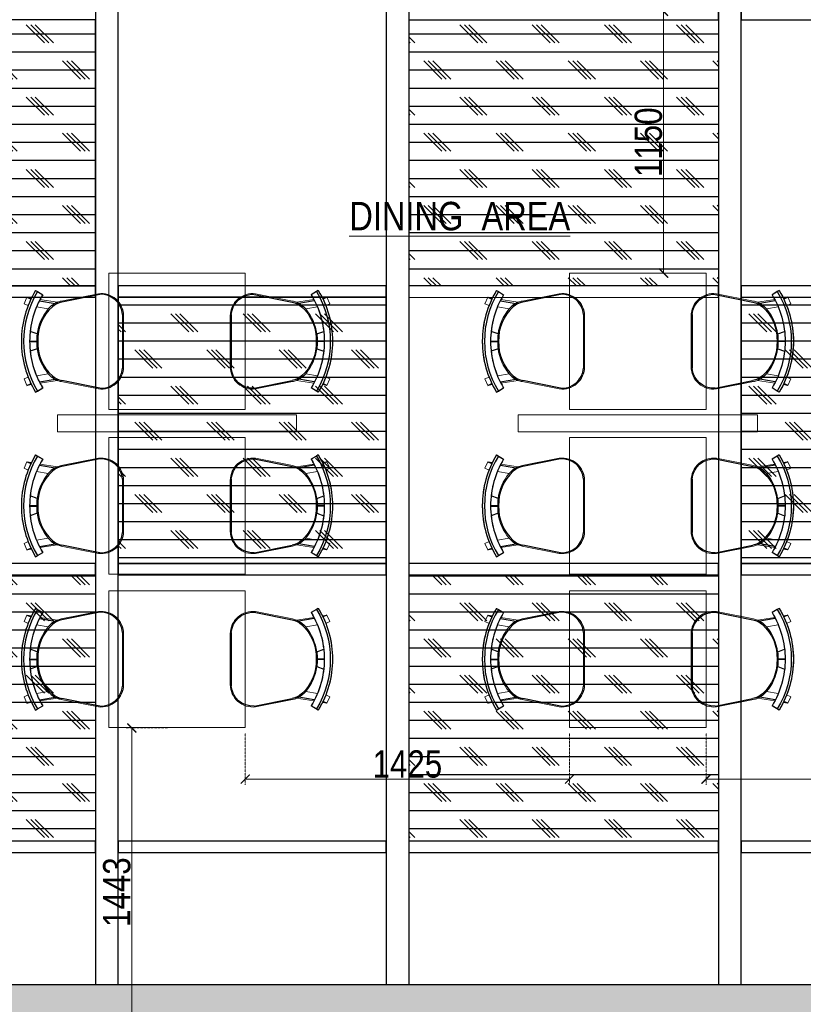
# Model space of a CAD drawing. Header units: millimetres. Extents: x -106827 to 92813, y -35754 to 7831.
# Tile 148 of 160: x 1803 to 5246, y -22752 to -18425. Entities that reach past the tile are written whole.
import ezdxf
from ezdxf.xclip import XClip

# ---------------------------------------------------------------- set-up
doc = ezdxf.new("R2010")
doc.units = ezdxf.units.MM
doc.header["$XCLIPFRAME"] = 2
doc.header["$PDMODE"] = 35
doc.linetypes.add('General Arrangement Plan$0$( Hidden )', pattern=[0.375, 0.25, -0.125])
for name, color, linetype in [('Elevation hatch', 7, 'Continuous'), ('General Arrangement Plan$1$ID-LOOSE2', 8, 'Continuous'), ('IFF-35 HEAVY', 100, 'Continuous'), ('M-HVAC-INSULATION', 7, 'Continuous')]:
    doc.layers.add(name, color=color, linetype=linetype)
for name, color, linetype, lineweight in [('General Arrangement Plan$0$DIM', 7, 'Continuous', 13), ('General Arrangement Plan$1$A-PARTITION', 23, 'Continuous', 9), ('General Arrangement Plan$1$FURN', 252, 'Continuous', 5), ('General Arrangement Plan$1$TXT', 6, 'Continuous', 20)]:
    doc.layers.add(name, color=color, linetype=linetype, lineweight=lineweight)
doc.styles.add('General Arrangement Plan$1$Standard', font='ARIALN.TTF')
doc.dimstyles.new('General Arrangement Plan$1$TFS-Dim', dxfattribs={"dimtxt": 120, "dimasz": 40, "dimexe": 25, "dimexo": 25, "dimgap": 4.5, "dimtad": 1, "dimdec": 0, "dimzin": 0, "dimdsep": 46, "dimtxsty": 'General Arrangement Plan$1$Standard', "dimblk": 'General Arrangement Plan$1$_ArchTick', "dimcen": 0.09, "dimdle": 2, "dimclrd": 256, "dimclre": 8, "dimadec": 0, "dimazin": 0, "dimtfac": 1, "dimtdec": 0, "dimtofl": 0, "dimtmove": 1, "dimatfit": 3, "dimfxl": 1, "dimtolj": 1, "dimtzin": 0, "dimlwd": -1, "dimlwe": -1, "dimarcsym": 0})
pattern_1 = [(0, (-27179.21, -19598.95), (0, 79.375), []), (135, (-27139.52, -19638.64), (-158.75, -158.75), [112.2532, -112.2532]), (135, (-27119.68, -19638.64), (-158.75, -158.75), [112.2532, -112.2532]), (135, (-27099.83, -19638.64), (-158.75, -158.75), [112.2532, -112.2532])]

# ---------------------------------------------------------------- blocks, each defined once
blk = doc.blocks.new('General Arrangement Plan$1$_ArchTick')
at = {"color": 0, "linetype": 'ByBlock', "const_width": 0.15}
blk.add_lwpolyline([(-0.5, -0.5), (0.5, 0.5)], dxfattribs=at)
blk = doc.blocks.new('*D259')
at = {"layer": 'Defpoints', "color": 0}
for p in [(6521.7, 7594.6), (6281, 6151.3), (6340.6, 6151.3)]:
    blk.add_point(p, dxfattribs=at)
at = {"layer": 'General Arrangement Plan$0$DIM', "color": 8, "linetype": 'General Arrangement Plan$0$( Hidden )'}
for p, q in [((6496.7, 7594.6), (6315.6, 7594.6)), ((6306, 6151.3), (6365.6, 6151.3))]:
    blk.add_line(p, q, dxfattribs=at)
at = {"layer": 'General Arrangement Plan$0$DIM', "color": 8}
blk.add_line((6340.6, 7596.6), (6340.6, 6149.3), dxfattribs=at)
at = {"layer": 'General Arrangement Plan$0$DIM', "color": 8, "xscale": 40, "yscale": 40, "zscale": 40}
for p, rotation in [((6340.6, 7594.6), 90), ((6340.6, 6151.3), 270)]:
    blk.add_blockref('General Arrangement Plan$1$_ArchTick', p, dxfattribs=dict(at, rotation=rotation))
at = {"layer": 'General Arrangement Plan$0$DIM', "color": 0, "insert": (6274.9, 6873), "char_height": 120, "attachment_point": 5, "rotation": 90, "style": 'General Arrangement Plan$1$Standard'}
blk.add_mtext('\\A1;1443', dxfattribs=at)
blk = doc.blocks.new('*D260')
at = {"layer": 'Defpoints', "color": 0}
for p in [(6838.7, 7596.6), (8263.7, 7596.6), (8263.7, 7369.8)]:
    blk.add_point(p, dxfattribs=at)
at = {"layer": 'General Arrangement Plan$0$DIM', "color": 8, "linetype": 'General Arrangement Plan$0$( Hidden )'}
for p, q in [((6838.7, 7571.6), (6838.7, 7344.8)), ((8263.7, 7571.6), (8263.7, 7344.8))]:
    blk.add_line(p, q, dxfattribs=at)
at = {"layer": 'General Arrangement Plan$0$DIM', "color": 8}
blk.add_line((6836.7, 7369.8), (8265.7, 7369.8), dxfattribs=at)
at = {"layer": 'General Arrangement Plan$0$DIM', "color": 8, "xscale": 40, "yscale": 40, "zscale": 40, "rotation": 180}
blk.add_blockref('General Arrangement Plan$1$_ArchTick', (6838.7, 7369.8), dxfattribs=at)
at = {"layer": 'General Arrangement Plan$0$DIM', "color": 8, "xscale": 40, "yscale": 40, "zscale": 40}
blk.add_blockref('General Arrangement Plan$1$_ArchTick', (8263.7, 7369.8), dxfattribs=at)
at = {"layer": 'General Arrangement Plan$0$DIM', "color": 0, "insert": (7551.2, 7435.5), "char_height": 120, "attachment_point": 5, "style": 'General Arrangement Plan$1$Standard'}
blk.add_mtext('\\A1;1425', dxfattribs=at)
blk = doc.blocks.new('*D270')
at = {"layer": 'Defpoints', "color": 0}
for p in [(8863.7, 7596.6), (10288.7, 7596.6), (10288.7, 7369.8)]:
    blk.add_point(p, dxfattribs=at)
at = {"layer": 'General Arrangement Plan$0$DIM', "color": 8, "linetype": 'General Arrangement Plan$0$( Hidden )'}
for p, q in [((8863.7, 7571.6), (8863.7, 7344.8)), ((10288.7, 7571.6), (10288.7, 7344.8))]:
    blk.add_line(p, q, dxfattribs=at)
at = {"layer": 'General Arrangement Plan$0$DIM', "color": 8}
blk.add_line((8861.7, 7369.8), (10290.7, 7369.8), dxfattribs=at)
at = {"layer": 'General Arrangement Plan$0$DIM', "color": 8, "xscale": 40, "yscale": 40, "zscale": 40, "rotation": 180}
blk.add_blockref('General Arrangement Plan$1$_ArchTick', (8863.7, 7369.8), dxfattribs=at)
at = {"layer": 'General Arrangement Plan$0$DIM', "color": 8, "xscale": 40, "yscale": 40, "zscale": 40}
blk.add_blockref('General Arrangement Plan$1$_ArchTick', (10288.7, 7369.8), dxfattribs=at)
at = {"layer": 'General Arrangement Plan$0$DIM', "color": 0, "insert": (9576.2, 7435.5), "char_height": 120, "attachment_point": 5, "style": 'General Arrangement Plan$1$Standard'}
blk.add_mtext('\\A1;1425', dxfattribs=at)
blk = doc.blocks.new('General Arrangement Plan$1$A$C180F00E5')
at = {"layer": 'General Arrangement Plan$1$ID-LOOSE2', "ltscale": 0.05}
for p, q in [((0.0334, 0.4698), (0.0422, 0.4499)), ((0.2137, 0.42), (0.2013, 0.454)), ((0.249, 0.4567), (0.249, 0.4217)), ((0.249, 0.4567), (0.249, 0.4217)), ((0.249, 0.4567), (0.249, 0.4217)), ((0.249, 0.4567), (0.249, 0.4217)), ((0.251, 0.4567), (0.251, 0.4217)), ((0.251, 0.4567), (0.251, 0.4217)), ((0.251, 0.4567), (0.251, 0.4217)), ((0.251, 0.4567), (0.251, 0.4217)), ((0.2863, 0.42), (0.2987, 0.454)), ((0.4666, 0.4698), (0.4578, 0.4499)), ((0, 0.4273), (0.0056, 0.4182)), ((0.0056, 0.4182), (0.0211, 0.3926)), ((0.0505, 0.4078), (0.0635, 0.3317)), ((0.4495, 0.4078), (0.4365, 0.3317)), ((0.4944, 0.4182), (0.4789, 0.3926)), ((0.5, 0.4273), (0.4944, 0.4182)), ((0.0191, 0.1124), (0.0568, 0.2987)), ((0.4809, 0.1124), (0.4432, 0.2987)), ((0.3817, 0), (0.1183, 0))]:
    blk.add_line(p, q, dxfattribs=at)
for centre, radius, start, end in [((0.25, 0.0159), 0.4814, 90, 121.2845), ((0.25, 0.0159), 0.4707, 58.7155, 121.2845), ((0.25, 0.0159), 0.4814, 58.7155, 90), ((0.25, 0.0159), 0.4408, 90, 121.2845), ((0.25, 0.0159), 0.4408, 58.7155, 90), ((0.2398, 0.2036), 0.2135, 87.2356, 138.4785), ((0.24, 0.1996), 0.2218, 87.4171, 96.8127), ((0.2602, 0.2036), 0.2135, 41.5215, 92.7644), ((0.2602, 0.2036), 0.2135, 92.7472, 92.7644), ((0.26, 0.1996), 0.2218, 83.1873, 92.5829), ((0.2398, 0.2036), 0.2135, 87.2356, 87.2528), ((0.1548, 0.2789), 0.1, 138.4785, 168.5607), ((0.1674, 0.2748), 0.1186, 130.1141, 157.4138), ((0.3326, 0.2748), 0.1186, 22.5862, 49.8859), ((0.3452, 0.2789), 0.1, 11.4393, 41.5215), ((0.1266, 0.1074), 0.1077, 177.3178, 265.5501), ((0.3734, 0.1074), 0.1077, 274.4499, 2.6822)]:
    blk.add_arc(centre, radius, start, end, dxfattribs=at)
blk = doc.blocks.new('General Arrangement Plan$1$ghg')
at = {"layer": 'General Arrangement Plan$1$FURN', "ltscale": 1000}
for points in [[(4414156.4, -494204.2), (4414156.4, -493980.8, -0.451699), (4414267.2, -493883.2), (4414430.3, -493915.5, -0.04991), (4414447.4, -493920.7), (4414524, -493909.1, 0.015491), (4414512, -493887.8), (4414543, -493869), (4414543, -493869, -0.022121), (4414561.3, -493902.3), (4414581, -493898.8), (4414593.7, -493927.4), (4414575.9, -493935.3, -0.093712), (4414575.9, -493935.3, -0.189086), (4414575.9, -494249.7), (4414593.7, -494257.6), (4414581, -494286.2), (4414561.3, -494282.7, -0.022121), (4414543, -494316.1), (4414543, -494316.1), (4414512, -494297.2, 0.015491), (4414524, -494275.9), (4414447.4, -494264.3, -0.04991), (4414430.3, -494269.5), (4414267.2, -494301.8, -0.451699), (4414156.4, -494204.2)], [(4414566.9, -494048.9), (4414536.4, -494060, 0.145154), (4414487.7, -493950.3), (4414539.2, -493941.6, -0.070666), (4414566.9, -494048.9)], [(4414566.9, -494136.1), (4414536.4, -494125, -0.145154), (4414487.7, -494234.7), (4414539.2, -494243.5, 0.070666), (4414566.9, -494136.1)]]:
    blk.add_lwpolyline(points, format="xyb", close=True, dxfattribs=at)
at = {"layer": 'General Arrangement Plan$1$FURN', "ltscale": 1000, "xscale": 894.2026233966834, "yscale": 894.2026233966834, "zscale": 894.2026233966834, "rotation": 270}
blk.add_blockref('General Arrangement Plan$1$A$C180F00E5', (4414160.9, -493869), dxfattribs=at)
blk = doc.blocks.new('*D272')
at = {"layer": 'Defpoints', "color": 0}
for p in [(8563.7, 10743.6), (8676.4, 10743.6), (8563.7, 9593.6)]:
    blk.add_point(p, dxfattribs=at)
at = {"layer": 'General Arrangement Plan$0$DIM', "color": 8, "linetype": 'General Arrangement Plan$0$( Hidden )'}
for p, q in [((8588.7, 10743.6), (8701.4, 10743.6)), ((8588.7, 9593.6), (8701.4, 9593.6))]:
    blk.add_line(p, q, dxfattribs=at)
at = {"layer": 'General Arrangement Plan$0$DIM', "color": 8}
blk.add_line((8676.4, 9591.6), (8676.4, 10745.6), dxfattribs=at)
at = {"layer": 'General Arrangement Plan$0$DIM', "color": 8, "xscale": 40, "yscale": 40, "zscale": 40}
for p, rotation in [((8676.4, 10743.6), 90), ((8676.4, 9593.6), 270)]:
    blk.add_blockref('General Arrangement Plan$1$_ArchTick', p, dxfattribs=dict(at, rotation=rotation))
at = {"layer": 'General Arrangement Plan$0$DIM', "color": 0, "insert": (8610.6, 10168.6), "char_height": 120, "attachment_point": 5, "rotation": 90, "style": 'General Arrangement Plan$1$Standard'}
blk.add_mtext('\\A1;1150', dxfattribs=at)
blk = doc.blocks.new('A$C03659140')
at = {"color": 3, "ltscale": 10}
for points in [[(6080.3, 5442.6), (6080.3, 10397), (5980.3, 10397), (5980.3, 5442.6)], [(7357.6, 5442.6), (7357.6, 10397), (7257.6, 10397), (7257.6, 5442.6)], [(8817.5, 5442.6), (8817.5, 10397), (8717.5, 10397), (8717.5, 5442.6)]]:
    blk.add_lwpolyline(points, close=True, dxfattribs=at)
at = {"color": 30, "ltscale": 10}
for points in [[(7357.5, 9683.2), (8717.1, 9683.1), (8717.1, 9733.1), (7357.5, 9733.2)], [(8817.1, 9683.2), (9844.5, 9683.1), (9844.5, 9733.1), (8817.1, 9733.2)], [(4360.2, 8463.3), (5979.9, 8463.2), (5979.9, 8513.2), (4360.2, 8513.3)], [(6079.9, 8463.3), (7257.5, 8463.2), (7257.5, 8513.2), (6079.9, 8513.3)], [(7357.5, 8463.2), (8717.1, 8463.1), (8717.1, 8513.1), (7357.5, 8513.2)], [(8817.1, 8463.2), (9844.5, 8463.1), (9844.5, 8513.1), (8817.1, 8513.2)], [(4360.2, 7243.3), (5979.9, 7243.2), (5979.9, 7293.2), (4360.2, 7293.3)], [(6079.9, 7243.3), (7257.5, 7243.2), (7257.5, 7293.2), (6079.9, 7293.3)], [(7357.5, 7243.2), (8717.1, 7243.1), (8717.1, 7293.1), (7357.5, 7293.2)], [(8817.1, 7243.2), (9844.5, 7243.1), (9844.5, 7293.1), (8817.1, 7293.2)], [(4360.2, 6023.3), (5979.9, 6023.2), (5979.9, 6073.2), (4360.2, 6073.3)], [(6079.9, 6023.3), (7257.5, 6023.2), (7257.5, 6073.2), (6079.9, 6073.3)], [(7357.5, 6023.2), (8717.1, 6023.1), (8717.1, 6073.1), (7357.5, 6073.2)], [(8817.1, 6023.2), (9844.5, 6023.1), (9844.5, 6073.1), (8817.1, 6073.2)]]:
    blk.add_lwpolyline(points, close=True, dxfattribs=at)
blk = doc.blocks.new('General Arrangement Plan')
at = {"layer": 'General Arrangement Plan$1$A-PARTITION', "ltscale": 10}
for points in [[(7063.8, 8970.6), (7063.8, 8895.6), (6013.6, 8895.6), (6013.6, 8970.6)], [(9088.8, 8970.6), (9088.8, 8895.6), (8038.6, 8895.6), (8038.6, 8970.6)]]:
    blk.add_lwpolyline(points, close=True, dxfattribs=at)
at = {"layer": 'General Arrangement Plan$1$FURN', "color": 7}
for points in [[(6238.7, 8993.6), (6238.7, 9593.6), (6838.7, 9593.6), (6838.7, 8993.6)], [(8263.7, 8993.6), (8263.7, 9593.6), (8863.7, 9593.6), (8863.7, 8993.6)], [(6238.7, 8270.6), (6238.7, 8870.6), (6838.7, 8870.6), (6838.7, 8270.6)], [(8263.7, 8270.6), (8263.7, 8870.6), (8863.7, 8870.6), (8863.7, 8270.6)], [(6238.7, 7596.6), (6238.7, 8196.6), (6838.7, 8196.6), (6838.7, 7596.6)], [(8263.7, 7596.6), (8263.7, 8196.6), (8863.7, 8196.6), (8863.7, 7596.6)]]:
    blk.add_lwpolyline(points, close=True, dxfattribs=at)
at = {"layer": 'General Arrangement Plan$1$FURN', "rotation": 180}
for p in [(4420460.8, -484798.9), (4422485.8, -484798.9), (4420460.8, -485521.9), (4422485.8, -485521.9), (4420460.8, -486195.9), (4422485.8, -486195.9)]:
    blk.add_blockref('General Arrangement Plan$1$ghg', p, dxfattribs=at)
at = {"layer": 'General Arrangement Plan$1$FURN', "xscale": -1, "rotation": 180}
for p in [(-4407383.4, -484798.9), (-4405358.4, -484798.9), (-4407383.4, -485521.9), (-4405358.4, -485521.9), (-4407383.4, -486195.9), (-4405358.4, -486195.9)]:
    blk.add_blockref('General Arrangement Plan$1$ghg', p, dxfattribs=at)
at = {"layer": 'General Arrangement Plan$1$TXT', "insert": (7781.3, 9843.1), "char_height": 125, "width": 2265.161, "attachment_point": 5, "style": 'General Arrangement Plan$1$Standard'}
blk.add_mtext('{\\LDINING  AREA}', dxfattribs=at)
at = {"layer": 'General Arrangement Plan$0$DIM', "color": 9, "true_color": 0xc7c8ca}
for base, p1, p2, picture, middle in [((8676.4, 10743.6), (8563.7, 9593.6), (8563.7, 10743.6), '*D272', (8610.6, 10168.6)), ((6340.6, 6151.3), (6521.7, 7594.6), (6281, 6151.3), '*D259', (6274.9, 6873))]:
    dim = blk.add_linear_dim(base=base, p1=p1, p2=p2, angle=90, dimstyle='General Arrangement Plan$1$TFS-Dim', override={"dimclrd": 8}, dxfattribs=at)
    dim.commit()
    dim.dimension.update_dxf_attribs({"geometry": picture, "text_midpoint": middle})
for base, p1, p2, picture, middle in [((8263.7, 7369.8), (6838.7, 7596.6), (8263.7, 7596.6), '*D260', (7551.2, 7435.5)), ((10288.7, 7369.8), (8863.7, 7596.6), (10288.7, 7596.6), '*D270', (9576.2, 7435.5))]:
    dim = blk.add_linear_dim(base=base, p1=p1, p2=p2, dimstyle='General Arrangement Plan$1$TFS-Dim', override={"dimclrd": 8}, dxfattribs=at)
    dim.commit()
    dim.dimension.update_dxf_attribs({"geometry": picture, "text_midpoint": middle})

msp = doc.modelspace()

# ---------------------------------------------------------------- hatches: boundary and pattern name
at = {"layer": 'M-HVAC-INSULATION'}
h = msp.add_hatch(dxfattribs=at)
h.set_pattern_fill('DOTS', scale=50)
h.set_pattern_definition([(0, (25993.815, -19598.95), (39.6875, 79.375), [0, -79.375])])
h.paths.add_polyline_path([(9129.1, -15516.8), (9129.1, -16740.8), (6741.9, -16740.4), (6741.9, -15516.4)])
h.paths.add_polyline_path([(8580, -20432.4), (8580, -17599.8), (9660, -17599.8), (9660, -20432.4)])
edge = h.paths.add_edge_path()
edge.add_line((1940, -17599.8), (1175.5, -17599.8))
edge.add_line((1175.5, -17599.8), (1175.5, -16399.8))
edge.add_line((1175.5, -16399.8), (2725.5, -16399.8))
edge.add_line((2725.5, -16399.8), (2725.5, -17599.8))
edge.add_line((2725.5, -17599.8), (8569.6, -17599.8))
edge.add_line((8569.6, -17599.8), (8569.6, -23176.2))
edge.add_line((8569.6, -23176.2), (10536.7, -23176.2))
edge.add_line((10536.7, -23176.2), (10536.7, -16395.7))
edge.add_arc((10534.7, -16395.7), 2, 0, 90)
edge.add_line((10534.7, -16393.7), (9196.2, -16393.7))
edge.add_line((9196.2, -16393.7), (9196.2, -15480.7))
edge.add_line((9196.2, -15480.7), (366.4, -15480.7))
edge.add_line((366.4, -15480.7), (365, -17599.8))
edge.add_line((365, -17599.8), (1940, -17599.8))

# ---------------------------------------------------------------- linework, layer by layer
at = {"layer": 'IFF-35 HEAVY', "ltscale": 100}
msp.add_lwpolyline([(-3936, -23216), (-3936.1, -22665.8), (6000.8, -22665.8), (6000.8, -17749.2), (8419.6, -17749.2), (8419.6, -23647)], dxfattribs=at)

# ---------------------------------------------------------------- next in the draw order: block references
at = {"color": 7}
ref = msp.add_blockref('General Arrangement Plan', (-4044.3, -29132.4), dxfattribs=at)
XClip(ref).set_block_clipping_path([(48.7190010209, -107.5186207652), (15251.6043912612, 15253.5715002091)])

# ---------------------------------------------------------------- next in the draw order: hatches: boundary and pattern name
at = {"layer": 'Elevation hatch', "true_color": 0x939598}
h = msp.add_hatch(dxfattribs=at)
h.set_pattern_fill('CORK', color=252, scale=25)
h.set_pattern_definition(pattern_1)
h.paths.add_polyline_path([(516.6, -19595.2), (2136.3, -19595.2), (2136.3, -18425.2), (516.6, -18425.2)])
h = msp.add_hatch(dxfattribs=at)
h.set_pattern_fill('CORK', color=252, scale=25)
h.set_pattern_definition(pattern_1)
h.paths.add_polyline_path([(3514, -18425.3), (4873.5, -18425.3), (4873.5, -19595.4), (3514, -19595.4)])
h = msp.add_hatch(dxfattribs=at)
h.set_pattern_fill('CORK', color=252, scale=25)
h.set_pattern_definition(pattern_1)
h.paths.add_polyline_path([(2236.7, -20815.2), (3414, -20815.2), (3414, -19645.2), (2236.7, -19645.2)])
h = msp.add_hatch(dxfattribs=at)
h.set_pattern_fill('CORK', color=252, scale=25)
h.set_pattern_definition(pattern_1)
h.paths.add_polyline_path([(4973.5, -20815.3), (6000.8, -20815.3), (6000.8, -19645.4), (4973.5, -19645.4)])
h = msp.add_hatch(dxfattribs=at)
h.set_pattern_fill('CORK', color=252, scale=25)
h.set_pattern_definition(pattern_1)
h.paths.add_polyline_path([(516.8, -20865.2), (2136.3, -20865.2), (2136.3, -22035.2), (516.8, -22035.2)])
h = msp.add_hatch(dxfattribs=at)
h.set_pattern_fill('CORK', color=252, scale=25)
h.set_pattern_definition(pattern_1)
h.paths.add_polyline_path([(3514, -20865.3), (4873.5, -20865.3), (4873.5, -22035.4), (3514, -22035.4)])
at = {"layer": 'M-HVAC-INSULATION'}
h = msp.add_hatch(dxfattribs=at)
h.set_pattern_fill('DOTS', scale=50)
h.set_pattern_definition([(0, (16461.85, -19598.305), (39.6875, 79.375), [0, -79.375])])
h.paths.add_polyline_path([(1817.1, -26007), (1817.1, -27732.1), (-1881.6, -27732.1), (-1881.6, -26007)], flags=16)
h.paths.add_polyline_path([(1893.7, -25589.5), (1893.7, -25739.5), (1743.7, -25739.5), (1743.7, -25589.5)])
h.paths.add_polyline_path([(1785.4, -24761.6), (1635.4, -24761.6), (1635.4, -24611.6), (1785.4, -24611.6)])
h.paths.add_polyline_path([(1838.7, -24017.6), (1688.7, -24017.6), (1688.7, -23867.6), (1838.7, -23867.6)])
h.paths.add_polyline_path([(-2226.2, -28232.6), (-2226.2, -25544.2), (792.8, -25544.2), (792.8, -24351.9), (139.4, -24351.9), (139.4, -23340), (792.8, -23340), (792.8, -23216.6), (668.8, -23216.6), (668.8, -23216), (-3936, -23216), (-3936, -22665.8), (6000.8, -22665.8), (6000.8, -17749.2), (8419.6, -17749.2), (8419.6, -23647), (4985.8, -23647), (4985.8, -22980.5), (4861.8, -22980.5), (4861.8, -24321), (3525.1, -24321.7), (3525.1, -22981.1), (3401.1, -22980.5), (3401.1, -24244), (2248.7, -24244), (2248.7, -22980.5), (2124.7, -22980.5), (2123.9, -28233.3)])

# ---------------------------------------------------------------- next in the draw order: linework, layer by layer
at = {"color": 7}
for points in [[(516.6, -19595.2), (2136.3, -19595.2), (2136.3, -18425.2), (516.6, -18425.2)], [(3514, -18425.3), (4873.5, -18425.3), (4873.5, -19595.4), (3514, -19595.4)], [(2236.7, -20815.2), (3414, -20815.2), (3414, -19645.2), (2236.7, -19645.2)], [(4973.5, -20815.3), (6000.8, -20815.3), (6000.8, -19645.4), (4973.5, -19645.4)], [(516.8, -20865.2), (2136.3, -20865.2), (2136.3, -22035.2), (516.8, -22035.2)], [(3514, -20865.3), (4873.5, -20865.3), (4873.5, -22035.4), (3514, -22035.4)]]:
    msp.add_lwpolyline(points, close=True, dxfattribs=at)

# ---------------------------------------------------------------- next in the draw order: block references
msp.add_blockref('A$C03659140', (-3843.6, -28108.5), dxfattribs=at)

doc.saveas('drawing.dxf')
